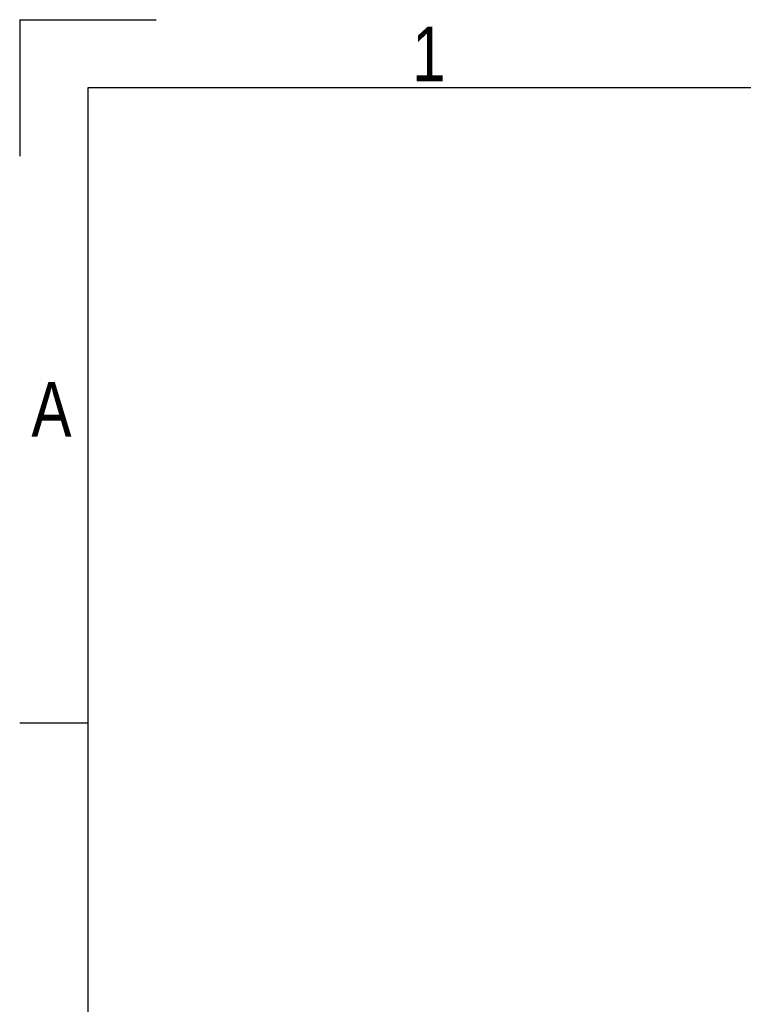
# Model space of a CAD drawing. Header units: millimetres. Extents: x 0 to 420, y 0 to 297.
# Tile 7 of 24: x 0 to 55, y 222 to 297. Entities that reach past the tile are written whole.
import ezdxf

# ---------------------------------------------------------------- set-up
doc = ezdxf.new("R2010")
doc.units = ezdxf.units.MM
doc.layers.add('CARTIGLIO', color=140, linetype='Continuous')
doc.styles.add('SLDTEXTSTYLE2', font='TXT', dxfattribs={"width": 0.821468})

msp = doc.modelspace()

# ---------------------------------------------------------------- linework, layer by layer
at = {"layer": 'CARTIGLIO', "linetype": 'Continuous'}
for p, q in [((0.0059, 296.9968), (0.0059, 286.6484)), ((0.0059, 296.9968), (10.3543, 296.9968)), ((414.8274, 291.8226), (5.1801, 291.8226)), ((5.1801, 291.8226), (5.1801, 5.171)), ((5.1801, 243.7024), (0.0059, 243.7024))]:
    msp.add_line(p, q, dxfattribs=at)

# ---------------------------------------------------------------- texts
at = {"layer": 'CARTIGLIO', "char_height": 4.1394, "attachment_point": 2, "style": 'SLDTEXTSTYLE2'}
for s, insert in [('1', (31.0075, 296.4629)), ('A', (2.4139, 269.5569))]:
    msp.add_mtext(s, dxfattribs=dict(at, insert=insert))

doc.saveas('drawing.dxf')
